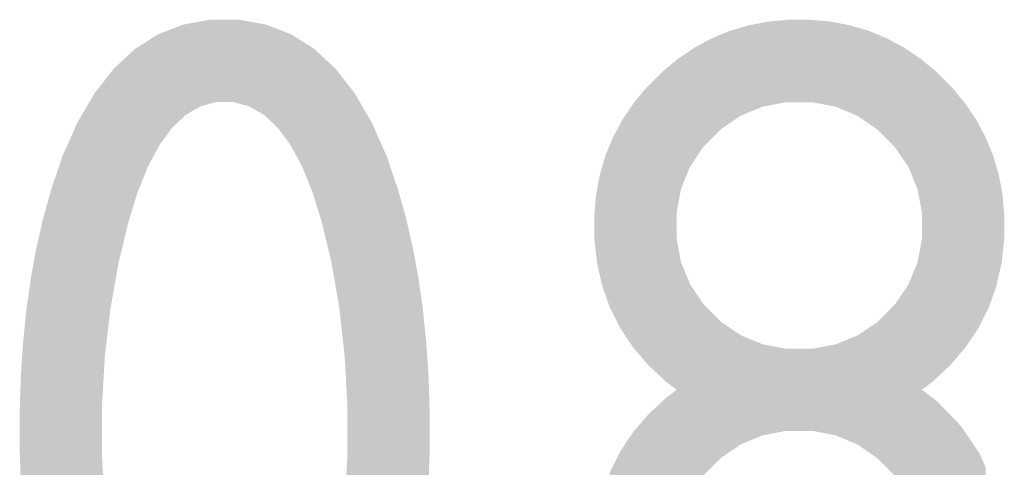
# Model space of a CAD drawing. Header units: millimetres. Extents: x 0 to 21000, y 0 to 14850.
# Tile 24 of 56: x 14325 to 14475, y 358 to 426. Entities that reach past the tile are written whole.
import ezdxf

# ---------------------------------------------------------------- set-up
doc = ezdxf.new("R2010")
doc.units = ezdxf.units.MM
doc.layers.add('Standard', color=7, linetype='Continuous', lineweight=25)

msp = doc.modelspace()

# ---------------------------------------------------------------- linework, layer by layer
at = {"layer": 'Standard', "color": 7, "linetype": 'Continuous', "lineweight": 25, "transparency": 33554687}
for points in [[(14353.76, 412.79), (14352.55, 425.38), (14353.76, 425.59)], [(14354.03, 412.87), (14353.76, 425.59), (14354.03, 425.64)], [(14353.76, 412.79), (14353.76, 425.59), (14354.03, 412.87)], [(14354.03, 412.87), (14354.03, 425.64), (14354.96, 413.12)], [(14354.96, 413.12), (14354.03, 425.64), (14354.96, 425.64)], [(14354.96, 413.12), (14354.96, 425.64), (14356.24, 413.12)], [(14356.24, 413.12), (14354.96, 425.64), (14356.24, 425.64)], [(14356.24, 413.12), (14356.24, 425.64), (14357.54, 413.12)], [(14357.54, 413.12), (14356.24, 425.64), (14357.54, 425.64)], [(14357.54, 413.12), (14357.54, 425.64), (14358.46, 412.87)], [(14358.46, 412.87), (14357.54, 425.64), (14358.46, 425.64)], [(14358.46, 412.87), (14358.46, 425.64), (14358.76, 412.79)], [(14358.76, 412.79), (14358.46, 425.64), (14358.76, 425.59)], [(14358.76, 412.79), (14358.76, 425.59), (14359.97, 412.47)], [(14359.97, 412.47), (14358.76, 425.59), (14359.97, 425.37)], [(14440.5, 412.88), (14439.91, 425.45), (14440.5, 425.5)], [(14441.72, 413.1), (14440.5, 425.5), (14441.72, 425.61)], [(14440.5, 412.88), (14440.5, 425.5), (14441.72, 413.1)], [(14442.06, 413.1), (14441.72, 425.61), (14442.06, 425.64)], [(14441.72, 413.1), (14441.72, 425.61), (14442.06, 413.1)], [(14442.06, 413.1), (14442.06, 425.64), (14443.68, 413.1)], [(14443.68, 413.1), (14442.06, 425.64), (14443.68, 425.64)], [(14443.68, 413.1), (14443.68, 425.64), (14445.29, 413.1)], [(14445.29, 413.1), (14443.68, 425.64), (14445.29, 425.64)], [(14445.29, 413.1), (14445.29, 425.64), (14445.61, 413.1)], [(14445.61, 413.1), (14445.29, 425.64), (14445.61, 425.61)], [(14445.61, 413.1), (14445.61, 425.61), (14446.85, 412.87)], [(14446.85, 412.87), (14445.61, 425.61), (14446.85, 425.5)], [(14446.85, 412.87), (14446.85, 425.5), (14447.4, 412.76)], [(14447.4, 412.76), (14446.85, 425.5), (14447.4, 425.45)], [(14348.01, 408.9), (14347.29, 423.88), (14348.01, 424.16)], [(14348.24, 409.22), (14348.01, 424.16), (14348.24, 424.25)], [(14348.01, 408.9), (14348.01, 424.16), (14348.24, 409.22)], [(14349.28, 410.19), (14348.24, 424.25), (14349.28, 424.65)], [(14348.24, 409.22), (14348.24, 424.25), (14349.28, 410.19)], [(14349.92, 410.79), (14349.28, 424.65), (14349.92, 424.9)], [(14349.28, 410.19), (14349.28, 424.65), (14349.92, 410.79)], [(14350.32, 411.17), (14349.92, 424.9), (14350.32, 424.97)], [(14349.92, 410.79), (14349.92, 424.9), (14350.32, 411.17)], [(14351.43, 411.82), (14350.32, 424.97), (14351.43, 425.18)], [(14350.32, 411.17), (14350.32, 424.97), (14351.43, 411.82)], [(14351.98, 412.13), (14351.43, 425.18), (14351.98, 425.27)], [(14351.43, 411.82), (14351.43, 425.18), (14351.98, 412.13)], [(14352.55, 412.47), (14351.98, 425.27), (14352.55, 425.38)], [(14351.98, 412.13), (14351.98, 425.27), (14352.55, 412.47)], [(14352.55, 412.47), (14352.55, 425.38), (14353.76, 412.79)], [(14359.97, 412.47), (14359.97, 425.37), (14360.51, 412.16)], [(14360.51, 412.16), (14359.97, 425.37), (14360.51, 425.27)], [(14360.51, 412.16), (14360.51, 425.27), (14361.09, 411.83)], [(14361.09, 411.83), (14360.51, 425.27), (14361.09, 425.16)], [(14361.09, 411.83), (14361.09, 425.16), (14362.22, 411.18)], [(14362.22, 411.18), (14361.09, 425.16), (14362.22, 424.96)], [(14362.22, 411.18), (14362.22, 424.96), (14362.57, 410.85)], [(14362.57, 410.85), (14362.22, 424.96), (14362.57, 424.9)], [(14362.57, 410.85), (14362.57, 424.9), (14363.27, 410.21)], [(14363.27, 410.21), (14362.57, 424.9), (14363.27, 424.62)], [(14363.27, 410.21), (14363.27, 424.62), (14364.31, 409.23)], [(14364.31, 409.23), (14363.27, 424.62), (14364.31, 424.21)], [(14364.31, 409.23), (14364.31, 424.21), (14364.48, 409.01)], [(14364.48, 409.01), (14364.31, 424.21), (14364.48, 424.15)], [(14364.48, 409.01), (14364.48, 424.15), (14365.27, 407.93)], [(14365.27, 407.93), (14364.48, 424.15), (14365.27, 423.84)], [(14433.29, 410.05), (14433.06, 423.93), (14433.29, 424)], [(14434.5, 410.87), (14433.29, 424), (14434.5, 424.36)], [(14433.29, 410.05), (14433.29, 424), (14434.5, 410.87)], [(14434.8, 411.07), (14434.5, 424.36), (14434.8, 424.45)], [(14434.5, 410.87), (14434.5, 424.36), (14434.8, 411.07)], [(14435.94, 411.54), (14434.8, 424.45), (14435.94, 424.78)], [(14434.8, 411.07), (14434.8, 424.45), (14435.94, 411.54)], [(14436.45, 411.75), (14435.94, 424.78), (14436.45, 424.88)], [(14435.94, 411.54), (14435.94, 424.78), (14436.45, 411.75)], [(14437.44, 412.15), (14436.45, 424.88), (14437.44, 425.07)], [(14436.45, 411.75), (14436.45, 424.88), (14437.44, 412.15)], [(14438.11, 412.43), (14437.44, 425.07), (14438.11, 425.2)], [(14437.44, 412.15), (14437.44, 425.07), (14438.11, 412.43)], [(14438.94, 412.58), (14438.11, 425.2), (14438.94, 425.36)], [(14438.11, 412.43), (14438.11, 425.2), (14438.94, 412.58)], [(14439.91, 412.77), (14438.94, 425.36), (14439.91, 425.45)], [(14438.94, 412.58), (14438.94, 425.36), (14439.91, 412.77)], [(14439.91, 412.77), (14439.91, 425.45), (14440.5, 412.88)], [(14447.4, 412.76), (14447.4, 425.45), (14448.41, 412.57)], [(14448.41, 412.57), (14447.4, 425.45), (14448.41, 425.36)], [(14448.41, 412.57), (14448.41, 425.36), (14449.19, 412.42)], [(14449.19, 412.42), (14448.41, 425.36), (14449.19, 425.21)], [(14449.19, 412.42), (14449.19, 425.21), (14449.91, 412.12)], [(14449.91, 412.12), (14449.19, 425.21), (14449.91, 425.07)], [(14449.91, 412.12), (14449.91, 425.07), (14450.84, 411.73)], [(14450.84, 411.73), (14449.91, 425.07), (14450.84, 424.89)], [(14450.84, 411.73), (14450.84, 424.89), (14451.41, 411.5)], [(14451.41, 411.5), (14450.84, 424.89), (14451.41, 424.78)], [(14451.41, 411.5), (14451.41, 424.78), (14452.49, 411.05)], [(14452.49, 411.05), (14451.41, 424.78), (14452.49, 424.46)], [(14452.49, 411.05), (14452.49, 424.46), (14452.85, 410.81)], [(14452.85, 410.81), (14452.49, 424.46), (14452.85, 424.36)], [(14452.85, 410.81), (14452.85, 424.36), (14454, 410.02)], [(14454, 410.02), (14452.85, 424.36), (14454, 424.02)], [(14454, 410.02), (14454, 424.02), (14454.29, 409.82)], [(14454.29, 409.82), (14454, 424.02), (14454.29, 423.93)], [(14345.46, 404.99), (14344.59, 422.46), (14345.46, 423.01)], [(14346.1, 406.19), (14345.46, 423.01), (14346.1, 423.41)], [(14345.46, 404.99), (14345.46, 423.01), (14346.1, 406.19)], [(14346.33, 406.61), (14346.1, 423.41), (14346.33, 423.5)], [(14346.1, 406.19), (14346.1, 423.41), (14346.33, 406.61)], [(14347.29, 407.91), (14346.33, 423.5), (14347.29, 423.88)], [(14346.33, 406.61), (14346.33, 423.5), (14347.29, 407.91)], [(14347.29, 407.91), (14347.29, 423.88), (14348.01, 408.9)], [(14365.27, 407.93), (14365.27, 423.84), (14366.23, 406.64)], [(14366.23, 406.64), (14365.27, 423.84), (14366.23, 423.46)], [(14366.23, 406.64), (14366.23, 423.46), (14366.39, 406.36)], [(14366.39, 406.36), (14366.23, 423.46), (14366.39, 423.4)], [(14366.39, 406.36), (14366.39, 423.4), (14367.11, 405.02)], [(14367.11, 405.02), (14366.39, 423.4), (14367.11, 422.95)], [(14367.11, 405.02), (14367.11, 422.95), (14367.99, 403.4)], [(14367.99, 403.4), (14367.11, 422.95), (14367.99, 422.39)], [(14430.31, 407.54), (14429.07, 422.12), (14430.31, 422.79)], [(14430.43, 407.67), (14430.31, 422.79), (14430.43, 422.84)], [(14430.31, 407.54), (14430.31, 422.79), (14430.43, 407.67)], [(14431.68, 408.92), (14430.43, 422.84), (14431.68, 423.36)], [(14430.43, 407.67), (14430.43, 422.84), (14431.68, 408.92)], [(14431.78, 409.02), (14431.68, 423.36), (14431.78, 423.4)], [(14431.68, 408.92), (14431.68, 423.36), (14431.78, 409.02)], [(14433.06, 409.89), (14431.78, 423.4), (14433.06, 423.93)], [(14431.78, 409.02), (14431.78, 423.4), (14433.06, 409.89)], [(14433.06, 409.89), (14433.06, 423.93), (14433.29, 410.05)], [(14454.29, 409.82), (14454.29, 423.93), (14455.51, 408.99)], [(14455.51, 408.99), (14454.29, 423.93), (14455.51, 423.42)], [(14455.51, 408.99), (14455.51, 423.42), (14455.67, 408.83)], [(14455.67, 408.83), (14455.51, 423.42), (14455.67, 423.36)], [(14455.67, 408.83), (14455.67, 423.36), (14456.88, 407.62)], [(14456.88, 407.62), (14455.67, 423.36), (14456.88, 422.86)], [(14456.88, 407.62), (14456.88, 422.86), (14457.05, 407.44)], [(14457.05, 407.44), (14456.88, 422.86), (14457.05, 422.79)], [(14457.05, 407.44), (14457.05, 422.79), (14458.24, 406.24)], [(14458.24, 406.24), (14457.05, 422.79), (14458.24, 422.14)], [(14342.58, 398.09), (14342.3, 420.92), (14342.58, 421.19)], [(14343.01, 399.45), (14342.58, 421.19), (14343.01, 421.46)], [(14342.58, 398.09), (14342.58, 421.19), (14343.01, 399.45)], [(14343.8, 401.41), (14343.01, 421.46), (14343.8, 421.96)], [(14343.01, 399.45), (14343.01, 421.46), (14343.8, 401.41)], [(14344.34, 402.75), (14343.8, 421.96), (14344.34, 422.3)], [(14343.8, 401.41), (14343.8, 421.96), (14344.34, 402.75)], [(14344.59, 403.36), (14344.34, 422.3), (14344.59, 422.46)], [(14344.34, 402.75), (14344.34, 422.3), (14344.59, 403.36)], [(14344.59, 403.36), (14344.59, 422.46), (14345.46, 404.99)], [(14367.99, 403.4), (14367.99, 422.39), (14368.15, 403.01)], [(14368.15, 403.01), (14367.99, 422.39), (14368.15, 422.29)], [(14368.15, 403.01), (14368.15, 422.29), (14368.78, 401.46)], [(14368.78, 401.46), (14368.15, 422.29), (14368.78, 421.89)], [(14368.78, 401.46), (14368.78, 421.89), (14369.57, 399.51)], [(14369.57, 399.51), (14368.78, 421.89), (14369.57, 421.38)], [(14369.57, 399.51), (14369.57, 421.38), (14369.91, 398.45)], [(14369.91, 398.45), (14369.57, 421.38), (14369.91, 421.17)], [(14369.91, 398.45), (14369.91, 421.17), (14370.28, 397.25)], [(14370.28, 397.25), (14369.91, 421.17), (14370.28, 420.82)], [(14427.66, 404.21), (14427.04, 420.94), (14427.66, 421.36)], [(14428.05, 404.79), (14427.66, 421.36), (14428.05, 421.57)], [(14427.66, 404.21), (14427.66, 421.36), (14428.05, 404.79)], [(14428.98, 406.17), (14428.05, 421.57), (14428.98, 422.07)], [(14428.05, 404.79), (14428.05, 421.57), (14428.98, 406.17)], [(14429.07, 406.3), (14428.98, 422.07), (14429.07, 422.12)], [(14428.98, 406.17), (14428.98, 422.07), (14429.07, 406.3)], [(14429.07, 406.3), (14429.07, 422.12), (14430.31, 407.54)], [(14458.24, 406.24), (14458.24, 422.14), (14458.37, 406.06)], [(14458.37, 406.06), (14458.24, 422.14), (14458.37, 422.07)], [(14458.37, 406.06), (14458.37, 422.07), (14459.27, 404.73)], [(14459.27, 404.73), (14458.37, 422.07), (14459.27, 421.58)], [(14459.27, 404.73), (14459.27, 421.58), (14459.69, 404.11)], [(14459.69, 404.11), (14459.27, 421.58), (14459.69, 421.36)], [(14459.69, 404.11), (14459.69, 421.36), (14460.3, 403.22)], [(14460.3, 403.22), (14459.69, 421.36), (14460.3, 420.95)], [(14340.97, 392.29), (14340.12, 418.91), (14340.97, 419.69)], [(14340.98, 392.35), (14340.97, 419.69), (14340.98, 419.7)], [(14340.97, 392.29), (14340.97, 419.69), (14340.98, 392.35)], [(14341.6, 394.9), (14340.98, 419.7), (14341.6, 420.27)], [(14340.98, 392.35), (14340.98, 419.7), (14341.6, 394.9)], [(14342.3, 397.18), (14341.6, 420.27), (14342.3, 420.92)], [(14341.6, 394.9), (14341.6, 420.27), (14342.3, 397.18)], [(14342.3, 397.18), (14342.3, 420.92), (14342.58, 398.09)], [(14370.28, 397.25), (14370.28, 420.82), (14370.99, 394.98)], [(14370.99, 394.98), (14370.28, 420.82), (14370.99, 420.16)], [(14370.99, 394.98), (14370.99, 420.16), (14371.51, 392.83)], [(14371.51, 392.83), (14370.99, 420.16), (14371.51, 419.68)], [(14371.51, 392.83), (14371.51, 419.68), (14371.62, 392.39)], [(14371.62, 392.39), (14371.51, 419.68), (14371.62, 419.58)], [(14371.62, 392.39), (14371.62, 419.58), (14372.44, 388.96)], [(14372.44, 388.96), (14371.62, 419.58), (14372.44, 418.81)], [(14425.01, 396.33), (14423.95, 418.65), (14425.01, 419.53)], [(14425.15, 397.07), (14425.01, 419.53), (14425.15, 419.65)], [(14425.01, 396.33), (14425.01, 419.53), (14425.15, 397.07)], [(14425.34, 398.14), (14425.15, 419.65), (14425.34, 419.78)], [(14425.15, 397.07), (14425.15, 419.65), (14425.34, 398.14)], [(14425.68, 399.95), (14425.34, 419.78), (14425.68, 420.01)], [(14425.34, 398.14), (14425.34, 419.78), (14425.68, 399.95)], [(14426.36, 401.62), (14425.68, 420.01), (14426.36, 420.47)], [(14425.68, 399.95), (14425.68, 420.01), (14426.36, 401.62)], [(14426.41, 401.73), (14426.36, 420.47), (14426.41, 420.5)], [(14426.36, 401.62), (14426.36, 420.47), (14426.41, 401.73)], [(14427.04, 403.28), (14426.41, 420.5), (14427.04, 420.94)], [(14426.41, 401.73), (14426.41, 420.5), (14427.04, 403.28)], [(14427.04, 403.28), (14427.04, 420.94), (14427.66, 404.21)], [(14460.3, 403.22), (14460.3, 420.95), (14460.95, 401.64)], [(14460.95, 401.64), (14460.3, 420.95), (14460.95, 420.5)], [(14460.95, 401.64), (14460.95, 420.5), (14460.98, 401.56)], [(14460.98, 401.56), (14460.95, 420.5), (14460.98, 420.48)], [(14460.98, 401.56), (14460.98, 420.48), (14461.66, 399.9)], [(14461.66, 399.9), (14460.98, 420.48), (14461.66, 420.02)], [(14461.66, 399.9), (14461.66, 420.02), (14462, 398.1)], [(14462, 398.1), (14461.66, 420.02), (14462, 419.79)], [(14462, 398.1), (14462, 419.79), (14462.2, 397.03)], [(14462.2, 397.03), (14462, 419.79), (14462.2, 419.65)], [(14462.2, 397.03), (14462.2, 419.65), (14462.34, 396.3)], [(14462.34, 396.3), (14462.2, 419.65), (14462.34, 419.53)], [(14462.34, 396.3), (14462.34, 419.53), (14463.4, 370.2)], [(14463.4, 370.2), (14462.34, 419.53), (14463.4, 418.65)], [(14339.37, 384.6), (14338.85, 417.54), (14339.37, 418.22)], [(14339.48, 385.22), (14339.37, 418.22), (14339.48, 418.32)], [(14339.37, 384.6), (14339.37, 418.22), (14339.48, 385.22)], [(14340.12, 388.8), (14339.48, 418.32), (14340.12, 418.91)], [(14339.48, 385.22), (14339.48, 418.32), (14340.12, 388.8)], [(14340.12, 388.8), (14340.12, 418.91), (14340.97, 392.29)], [(14372.44, 388.96), (14372.44, 418.81), (14373.06, 385.42)], [(14373.06, 385.42), (14372.44, 418.81), (14373.06, 418.24)], [(14373.06, 385.42), (14373.06, 418.24), (14373.12, 385.08)], [(14373.12, 385.08), (14373.06, 418.24), (14373.12, 418.19)], [(14373.12, 385.08), (14373.12, 418.19), (14373.68, 381.87)], [(14373.68, 381.87), (14373.12, 418.19), (14373.68, 417.47)], [(14423.44, 370.58), (14422.74, 417.65), (14423.44, 418.23)], [(14423.95, 370.2), (14423.44, 418.23), (14423.95, 418.65)], [(14423.44, 370.58), (14423.44, 418.23), (14423.95, 370.2)], [(14423.95, 370.2), (14423.95, 418.65), (14425.01, 369.39)], [(14425.01, 369.39), (14423.95, 418.65), (14425.01, 392.4)], [(14425.01, 392.4), (14423.95, 418.65), (14425.01, 396.33)], [(14463.4, 370.2), (14463.4, 418.65), (14463.91, 370.58)], [(14463.91, 370.58), (14463.4, 418.65), (14463.91, 418.23)], [(14463.91, 370.58), (14463.91, 418.23), (14464.61, 371.23)], [(14464.61, 371.23), (14463.91, 418.23), (14464.61, 417.65)], [(14338.42, 378), (14338, 416.46), (14338.42, 417)], [(14338.85, 381.65), (14338.42, 417), (14338.85, 417.54)], [(14338.42, 378), (14338.42, 417), (14338.85, 381.65)], [(14338.85, 381.65), (14338.85, 417.54), (14339.37, 384.6)], [(14373.68, 381.87), (14373.68, 417.47), (14374.09, 378.22)], [(14374.09, 378.22), (14373.68, 417.47), (14374.09, 416.94)], [(14374.09, 378.22), (14374.09, 416.94), (14374.5, 374.56)], [(14374.5, 374.56), (14374.09, 416.94), (14374.5, 416.41)], [(14421.61, 372.29), (14420.7, 415.6), (14421.61, 416.51)], [(14422.07, 371.85), (14421.61, 416.51), (14422.07, 416.98)], [(14421.61, 372.29), (14421.61, 416.51), (14422.07, 371.85)], [(14422.74, 371.23), (14422.07, 416.98), (14422.74, 417.65)], [(14422.07, 371.85), (14422.07, 416.98), (14422.74, 371.23)], [(14422.74, 371.23), (14422.74, 417.65), (14423.44, 370.58)], [(14464.61, 371.23), (14464.61, 417.65), (14465.28, 371.85)], [(14465.28, 371.85), (14464.61, 417.65), (14465.28, 416.98)], [(14465.28, 371.85), (14465.28, 416.98), (14465.74, 372.29)], [(14465.74, 372.29), (14465.28, 416.98), (14465.74, 416.51)], [(14465.74, 372.29), (14465.74, 416.51), (14466.65, 373.13)], [(14466.65, 373.13), (14465.74, 416.51), (14466.65, 415.6)], [(14337.58, 366.93), (14336.46, 414.5), (14337.58, 415.92)], [(14337.79, 370.65), (14337.58, 415.92), (14337.79, 416.19)], [(14337.58, 366.93), (14337.58, 415.92), (14337.79, 370.65)], [(14337.92, 372.91), (14337.79, 416.19), (14337.92, 416.35)], [(14337.79, 370.65), (14337.79, 416.19), (14337.92, 372.91)], [(14338, 374.36), (14337.92, 416.35), (14338, 416.46)], [(14337.92, 372.91), (14337.92, 416.35), (14338, 374.36)], [(14338, 374.36), (14338, 416.46), (14338.42, 378)], [(14374.5, 374.56), (14374.5, 416.41), (14374.57, 373.27)], [(14374.57, 373.27), (14374.5, 416.41), (14374.57, 416.32)], [(14374.57, 373.27), (14374.57, 416.32), (14374.71, 370.79)], [(14374.71, 370.79), (14374.57, 416.32), (14374.71, 416.15)], [(14374.71, 370.79), (14374.71, 416.15), (14374.91, 367.02)], [(14374.91, 367.02), (14374.71, 416.15), (14374.91, 415.88)], [(14374.91, 367.02), (14374.91, 415.88), (14376.03, 311.83)], [(14376.03, 311.83), (14374.91, 415.88), (14376.03, 414.46)], [(14420.47, 373.41), (14419.53, 414.24), (14420.47, 415.36)], [(14420.7, 373.13), (14420.47, 415.36), (14420.7, 415.6)], [(14420.47, 373.41), (14420.47, 415.36), (14420.7, 373.13)], [(14420.7, 373.13), (14420.7, 415.6), (14421.61, 372.29)], [(14466.65, 373.13), (14466.65, 415.6), (14466.89, 373.41)], [(14466.89, 373.41), (14466.65, 415.6), (14466.89, 415.36)], [(14466.89, 373.41), (14466.89, 415.36), (14467.82, 374.51)], [(14467.82, 374.51), (14466.89, 415.36), (14467.82, 414.24)], [(14336.46, 311.79), (14335.16, 412.27), (14336.46, 414.5)], [(14336.46, 311.79), (14336.46, 414.5), (14337.58, 310.36)], [(14337.58, 310.36), (14336.46, 414.5), (14337.58, 359.29)], [(14337.58, 359.29), (14336.46, 414.5), (14337.58, 366.93)], [(14376.03, 311.83), (14376.03, 414.46), (14377.33, 314.07)], [(14377.33, 314.07), (14376.03, 414.46), (14377.33, 412.22)], [(14419.46, 374.58), (14418.47, 412.96), (14419.46, 414.16)], [(14419.53, 374.51), (14419.46, 414.16), (14419.53, 414.24)], [(14419.46, 374.58), (14419.46, 414.16), (14419.53, 374.51)], [(14419.53, 374.51), (14419.53, 414.24), (14420.47, 373.41)], [(14467.82, 374.51), (14467.82, 414.24), (14467.88, 374.58)], [(14467.88, 374.58), (14467.82, 414.24), (14467.88, 414.16)], [(14467.88, 374.58), (14467.88, 414.16), (14468.88, 375.74)], [(14468.88, 375.74), (14467.88, 414.16), (14468.88, 412.96)], [(14335.16, 314.01), (14333.85, 410.05), (14335.16, 412.27)], [(14335.16, 314.01), (14335.16, 412.27), (14336.46, 311.79)], [(14377.33, 314.07), (14377.33, 412.22), (14378.64, 316.3)], [(14378.64, 316.3), (14377.33, 412.22), (14378.64, 409.98)], [(14418.36, 375.88), (14417.61, 411.7), (14418.36, 412.79)], [(14418.47, 375.75), (14418.36, 412.79), (14418.47, 412.96)], [(14418.36, 375.88), (14418.36, 412.79), (14418.47, 375.75)], [(14418.47, 375.75), (14418.47, 412.96), (14419.46, 374.58)], [(14468.88, 375.74), (14468.88, 412.96), (14469, 375.88)], [(14469, 375.88), (14468.88, 412.96), (14469, 412.78)], [(14469, 375.88), (14469, 412.78), (14469.74, 376.99)], [(14469.74, 376.99), (14469, 412.78), (14469.74, 411.7)], [(14417.37, 377.35), (14416.76, 410.44), (14417.37, 411.34)], [(14417.61, 376.99), (14417.37, 411.34), (14417.61, 411.7)], [(14417.37, 377.35), (14417.37, 411.34), (14417.61, 376.99)], [(14417.61, 376.99), (14417.61, 411.7), (14418.36, 375.88)], [(14469.74, 376.99), (14469.74, 411.7), (14469.98, 377.35)], [(14469.98, 377.35), (14469.74, 411.7), (14469.98, 411.34)], [(14469.98, 377.35), (14469.98, 411.34), (14470.59, 378.28)], [(14470.59, 378.28), (14469.98, 411.34), (14470.59, 410.44)], [(14333.85, 316.24), (14332.7, 407.44), (14333.85, 410.05)], [(14333.85, 316.24), (14333.85, 410.05), (14335.16, 314.01)], [(14378.64, 316.3), (14378.64, 409.98), (14379.79, 318.91)], [(14379.79, 318.91), (14378.64, 409.98), (14379.79, 407.37)], [(14416.05, 379.52), (14415.62, 408.31), (14416.05, 409.11)], [(14416.4, 378.82), (14416.05, 409.11), (14416.4, 409.76)], [(14416.05, 379.52), (14416.05, 409.11), (14416.4, 378.82)], [(14416.76, 378.27), (14416.4, 409.76), (14416.76, 410.44)], [(14416.4, 378.82), (14416.4, 409.76), (14416.76, 378.27)], [(14416.76, 378.27), (14416.76, 410.44), (14417.37, 377.35)], [(14470.59, 378.28), (14470.59, 410.44), (14470.95, 378.82)], [(14470.95, 378.82), (14470.59, 410.44), (14470.95, 409.77)], [(14470.95, 378.82), (14470.95, 409.77), (14471.3, 379.52)], [(14471.3, 379.52), (14470.95, 409.77), (14471.3, 409.11)], [(14471.3, 379.52), (14471.3, 409.11), (14471.73, 380.38)], [(14471.73, 380.38), (14471.3, 409.11), (14471.73, 408.31)], [(14415.34, 380.94), (14414.83, 406.58), (14415.34, 407.79)], [(14415.62, 380.38), (14415.34, 407.79), (14415.62, 408.31)], [(14415.34, 380.94), (14415.34, 407.79), (14415.62, 380.38)], [(14415.62, 380.38), (14415.62, 408.31), (14416.05, 379.52)], [(14471.73, 380.38), (14471.73, 408.31), (14472.02, 380.94)], [(14472.02, 380.94), (14471.73, 408.31), (14472.02, 407.79)], [(14472.02, 380.94), (14472.02, 407.79), (14472.52, 381.94)], [(14472.52, 381.94), (14472.02, 407.79), (14472.52, 406.56)], [(14332.7, 318.84), (14331.54, 404.85), (14332.7, 407.44)], [(14332.7, 318.84), (14332.7, 407.44), (14333.85, 316.24)], [(14379.79, 318.91), (14379.79, 407.37), (14380.95, 321.52)], [(14380.95, 321.52), (14379.79, 407.37), (14380.95, 404.76)], [(14414.76, 382.14), (14414.24, 405.15), (14414.76, 406.41)], [(14414.83, 381.94), (14414.76, 406.41), (14414.83, 406.58)], [(14414.76, 382.14), (14414.76, 406.41), (14414.83, 381.94)], [(14414.83, 381.94), (14414.83, 406.58), (14415.34, 380.94)], [(14472.52, 381.94), (14472.52, 406.56), (14472.59, 382.12)], [(14472.59, 382.12), (14472.52, 406.56), (14472.59, 406.41)], [(14472.59, 382.12), (14472.59, 406.41), (14473.11, 383.6)], [(14473.11, 383.6), (14472.59, 406.41), (14473.11, 405.14)], [(14331.54, 321.44), (14330.54, 401.87), (14331.54, 404.85)], [(14331.54, 321.44), (14331.54, 404.85), (14332.7, 318.84)], [(14380.95, 321.52), (14380.95, 404.76), (14381.95, 324.51)], [(14381.95, 324.51), (14380.95, 404.76), (14381.95, 401.78)], [(14414.19, 383.74), (14413.77, 403.58), (14414.19, 405.03)], [(14414.24, 383.6), (14414.19, 405.03), (14414.24, 405.15)], [(14414.19, 383.74), (14414.19, 405.03), (14414.24, 383.6)], [(14414.24, 383.6), (14414.24, 405.15), (14414.76, 382.14)], [(14473.11, 383.6), (14473.11, 405.14), (14473.16, 383.74)], [(14473.16, 383.74), (14473.11, 405.14), (14473.16, 405.03)], [(14473.16, 383.74), (14473.16, 405.03), (14473.59, 384.95)], [(14473.59, 384.95), (14473.16, 405.03), (14473.59, 403.58)], [(14413.66, 385.26), (14413.34, 402.14), (14413.66, 403.21)], [(14413.77, 384.95), (14413.66, 403.21), (14413.77, 403.58)], [(14413.66, 385.26), (14413.66, 403.21), (14413.77, 384.95)], [(14413.77, 384.95), (14413.77, 403.58), (14414.19, 383.74)], [(14473.59, 384.95), (14473.59, 403.58), (14473.69, 385.26)], [(14473.69, 385.26), (14473.59, 403.58), (14473.69, 403.22)], [(14473.69, 385.26), (14473.69, 403.22), (14474.01, 386.69)], [(14474.01, 386.69), (14473.69, 403.22), (14474.01, 402.14)], [(14330.54, 324.41), (14329.85, 399.84), (14330.54, 401.87)], [(14330.54, 324.41), (14330.54, 401.87), (14331.54, 321.44)], [(14381.95, 324.51), (14381.95, 401.78), (14382.64, 326.54)], [(14382.64, 326.54), (14381.95, 401.78), (14382.64, 399.74)], [(14413.27, 387.01), (14413.05, 400.64), (14413.27, 401.77)], [(14413.34, 386.69), (14413.27, 401.77), (14413.34, 402.14)], [(14413.27, 387.01), (14413.27, 401.77), (14413.34, 386.69)], [(14413.34, 386.69), (14413.34, 402.14), (14413.66, 385.26)], [(14474.01, 386.69), (14474.01, 402.14), (14474.08, 387.01)], [(14474.08, 387.01), (14474.01, 402.14), (14474.08, 401.77)], [(14474.08, 387.01), (14474.08, 401.77), (14474.3, 387.97)], [(14474.3, 387.97), (14474.08, 401.77), (14474.3, 400.64)], [(14413.05, 387.97), (14412.88, 399.7), (14413.05, 400.64)], [(14413.05, 387.97), (14413.05, 400.64), (14413.27, 387.01)], [(14474.3, 387.97), (14474.3, 400.64), (14474.48, 388.76)], [(14474.48, 388.76), (14474.3, 400.64), (14474.48, 399.7)], [(14329.85, 326.45), (14329.25, 397.71), (14329.85, 399.84)], [(14329.85, 326.45), (14329.85, 399.84), (14330.54, 324.41)], [(14382.64, 326.54), (14382.64, 399.74), (14383.24, 328.67)], [(14383.24, 328.67), (14382.64, 399.74), (14383.24, 397.61)], [(14412.77, 389.77), (14412.68, 398.17), (14412.77, 399.14)], [(14412.88, 388.76), (14412.77, 399.14), (14412.88, 399.7)], [(14412.77, 389.77), (14412.77, 399.14), (14412.88, 388.76)], [(14412.88, 388.76), (14412.88, 399.7), (14413.05, 387.97)], [(14474.48, 388.76), (14474.48, 399.7), (14474.58, 389.77)], [(14474.58, 389.77), (14474.48, 399.7), (14474.58, 399.14)], [(14474.58, 389.77), (14474.58, 399.14), (14474.67, 390.6)], [(14474.67, 390.6), (14474.58, 399.14), (14474.67, 398.15)], [(14329.25, 328.58), (14328.65, 395.57), (14329.25, 397.71)], [(14329.25, 328.58), (14329.25, 397.71), (14329.85, 326.45)], [(14383.24, 328.67), (14383.24, 397.61), (14383.84, 330.8)], [(14383.84, 330.8), (14383.24, 397.61), (14383.84, 395.48)], [(14412.63, 391.12), (14412.48, 396.02), (14412.63, 397.57)], [(14412.68, 390.6), (14412.63, 397.57), (14412.68, 398.17)], [(14412.63, 391.12), (14412.63, 397.57), (14412.68, 390.6)], [(14412.68, 390.6), (14412.68, 398.17), (14412.77, 389.77)], [(14474.67, 390.6), (14474.67, 398.15), (14474.72, 391.09)], [(14474.72, 391.09), (14474.67, 398.15), (14474.72, 397.57)], [(14474.72, 391.09), (14474.72, 397.57), (14474.87, 392.45)], [(14474.87, 392.45), (14474.72, 397.57), (14474.87, 396.02)], [(14328.65, 330.71), (14328.14, 393.34), (14328.65, 395.57)], [(14328.65, 330.71), (14328.65, 395.57), (14329.25, 328.58)], [(14412.48, 392.45), (14412.48, 396.02), (14412.63, 391.12)], [(14462.34, 392.4), (14462.34, 396.3), (14463.4, 370.2)], [(14383.84, 330.8), (14383.84, 395.48), (14384.35, 333.03)], [(14384.35, 333.03), (14383.84, 395.48), (14384.35, 393.26)], [(14328.14, 332.94), (14327.62, 391.12), (14328.14, 393.34)], [(14328.14, 332.94), (14328.14, 393.34), (14328.65, 330.71)], [(14384.35, 333.03), (14384.35, 393.26), (14384.87, 335.26)], [(14384.87, 335.26), (14384.35, 393.26), (14384.87, 391.03)], [(14327.62, 335.17), (14327.19, 388.79), (14327.62, 391.12)], [(14327.62, 335.17), (14327.62, 391.12), (14328.14, 332.94)], [(14384.87, 335.26), (14384.87, 391.03), (14385.3, 337.57)], [(14385.3, 337.57), (14384.87, 391.03), (14385.3, 388.71)], [(14425.01, 346.37), (14425.01, 392.4), (14425.34, 348.18)], [(14425.34, 348.18), (14425.01, 392.4), (14425.34, 390.59)], [(14462.34, 346.35), (14462.01, 390.59), (14462.34, 392.4)], [(14462.34, 369.39), (14462.34, 392.4), (14463.4, 370.2)], [(14425.34, 348.18), (14425.34, 390.59), (14425.68, 350)], [(14425.68, 350), (14425.34, 390.59), (14425.68, 388.77)], [(14462, 348.14), (14461.67, 388.77), (14462, 390.55)], [(14462.01, 348.11), (14462, 390.55), (14462.01, 390.59)], [(14462, 348.14), (14462, 390.55), (14462.01, 348.11)], [(14462.01, 348.11), (14462.01, 390.59), (14462.34, 346.35)], [(14327.19, 337.49), (14326.77, 386.47), (14327.19, 388.79)], [(14327.19, 337.49), (14327.19, 388.79), (14327.62, 335.17)], [(14385.3, 337.57), (14385.3, 388.71), (14385.72, 339.89)], [(14385.72, 339.89), (14385.3, 388.71), (14385.72, 386.39)], [(14425.68, 350), (14425.68, 388.77), (14426.36, 351.66)], [(14426.36, 351.66), (14425.68, 388.77), (14426.36, 387.11)], [(14461.66, 349.94), (14460.99, 387.11), (14461.66, 388.75)], [(14461.67, 349.89), (14461.66, 388.75), (14461.67, 388.77)], [(14461.66, 349.94), (14461.66, 388.75), (14461.67, 349.89)], [(14461.67, 349.89), (14461.67, 388.77), (14462, 348.14)], [(14426.36, 351.66), (14426.36, 387.11), (14427.04, 353.32)], [(14427.04, 353.32), (14426.36, 387.11), (14427.04, 385.45)], [(14460.98, 351.6), (14460.31, 385.45), (14460.98, 387.09)], [(14460.99, 351.58), (14460.98, 387.09), (14460.99, 387.11)], [(14460.98, 351.6), (14460.98, 387.09), (14460.99, 351.58)], [(14460.99, 351.58), (14460.99, 387.11), (14461.66, 349.94)], [(14326.77, 339.82), (14326.43, 384.05), (14326.77, 386.47)], [(14326.77, 339.82), (14326.77, 386.47), (14327.19, 337.49)], [(14385.72, 339.89), (14385.72, 386.39), (14386.07, 342.31)], [(14386.07, 342.31), (14385.72, 386.39), (14386.07, 383.98)], [(14427.04, 353.32), (14427.04, 385.45), (14428.05, 354.84)], [(14428.05, 354.84), (14427.04, 385.45), (14428.05, 383.94)], [(14460.3, 353.26), (14459.3, 383.94), (14460.3, 385.42)], [(14460.31, 353.22), (14460.3, 385.42), (14460.31, 385.45)], [(14460.3, 353.26), (14460.3, 385.42), (14460.31, 353.22)], [(14460.31, 353.22), (14460.31, 385.45), (14460.98, 351.6)], [(14326.43, 342.24), (14326.08, 381.63), (14326.43, 384.05)], [(14326.43, 342.24), (14326.43, 384.05), (14326.77, 339.82)], [(14386.07, 342.31), (14386.07, 383.98), (14386.41, 344.72)], [(14386.41, 344.72), (14386.07, 383.98), (14386.41, 381.56)], [(14428.05, 354.84), (14428.05, 383.94), (14429.07, 356.34)], [(14429.07, 356.34), (14428.05, 383.94), (14429.07, 382.42)], [(14459.27, 354.77), (14458.28, 382.42), (14459.27, 383.9)], [(14459.3, 354.73), (14459.27, 383.9), (14459.3, 383.94)], [(14459.27, 354.77), (14459.27, 383.9), (14459.3, 354.73)], [(14459.3, 354.73), (14459.3, 383.94), (14460.3, 353.26)], [(14429.07, 356.34), (14429.07, 382.42), (14430.43, 357.71)], [(14430.43, 357.71), (14429.07, 382.42), (14430.43, 381.06)], [(14458.24, 356.29), (14456.92, 381.06), (14458.24, 382.39)], [(14458.28, 356.24), (14458.24, 382.39), (14458.28, 382.42)], [(14458.24, 356.29), (14458.24, 382.39), (14458.28, 356.24)], [(14458.28, 356.24), (14458.28, 382.42), (14459.27, 354.77)], [(14326.08, 344.66), (14325.82, 379.11), (14326.08, 381.63)], [(14326.08, 344.66), (14326.08, 381.63), (14326.43, 342.24)], [(14386.41, 344.72), (14386.41, 381.56), (14386.66, 347.23)], [(14386.66, 347.23), (14386.41, 381.56), (14386.66, 379.05)], [(14430.43, 357.71), (14430.43, 381.06), (14431.78, 359.07)], [(14431.78, 359.07), (14430.43, 381.06), (14431.78, 379.7)], [(14456.88, 357.66), (14455.57, 379.7), (14456.88, 381.01)], [(14456.92, 357.61), (14456.88, 381.01), (14456.92, 381.06)], [(14456.88, 357.66), (14456.88, 381.01), (14456.92, 357.61)], [(14456.92, 357.61), (14456.92, 381.06), (14458.24, 356.29)], [(14325.82, 347.18), (14325.57, 376.59), (14325.82, 379.11)], [(14325.82, 347.18), (14325.82, 379.11), (14326.08, 344.66)], [(14386.66, 347.23), (14386.66, 379.05), (14386.92, 349.74)], [(14386.92, 349.74), (14386.66, 379.05), (14386.92, 376.54)], [(14431.78, 359.07), (14431.78, 379.7), (14433.29, 360.09)], [(14433.29, 360.09), (14431.78, 379.7), (14433.29, 378.68)], [(14455.51, 359.03), (14454.06, 378.68), (14455.51, 379.66)], [(14455.57, 358.97), (14455.51, 379.66), (14455.57, 379.7)], [(14455.51, 359.03), (14455.51, 379.66), (14455.57, 358.97)], [(14455.57, 358.97), (14455.57, 379.7), (14456.88, 357.66)], [(14433.29, 360.09), (14433.29, 378.68), (14434.8, 361.11)], [(14434.8, 361.11), (14433.29, 378.68), (14434.8, 377.66)], [(14434.8, 361.11), (14434.8, 377.66), (14436.45, 361.79)], [(14436.45, 361.79), (14434.8, 377.66), (14436.45, 376.98)], [(14452.49, 361.09), (14450.9, 376.98), (14452.49, 377.64)], [(14452.55, 361.05), (14452.49, 377.64), (14452.55, 377.66)], [(14452.49, 361.09), (14452.49, 377.64), (14452.55, 361.05)], [(14454, 360.06), (14452.55, 377.66), (14454, 378.64)], [(14452.55, 361.05), (14452.55, 377.66), (14454, 360.06)], [(14454.06, 360.02), (14454, 378.64), (14454.06, 378.68)], [(14454, 360.06), (14454, 378.64), (14454.06, 360.02)], [(14454.06, 360.02), (14454.06, 378.68), (14455.51, 359.03)], [(14325.57, 349.69), (14325.39, 373.98), (14325.57, 376.59)], [(14325.57, 349.69), (14325.57, 376.59), (14325.82, 347.18)], [(14386.92, 349.74), (14386.92, 376.54), (14387.1, 352.35)], [(14387.1, 352.35), (14386.92, 376.54), (14387.1, 373.93)], [(14436.45, 361.79), (14436.45, 376.98), (14438.11, 362.47)], [(14438.11, 362.47), (14436.45, 376.98), (14438.11, 376.3)], [(14438.11, 362.47), (14438.11, 376.3), (14439.91, 362.81)], [(14439.91, 362.81), (14438.11, 376.3), (14439.91, 375.96)], [(14449.19, 362.47), (14447.44, 375.96), (14449.19, 376.29)], [(14449.24, 362.45), (14449.19, 376.29), (14449.24, 376.3)], [(14449.19, 362.47), (14449.19, 376.29), (14449.24, 362.45)], [(14450.84, 361.78), (14449.24, 376.3), (14450.84, 376.95)], [(14449.24, 362.45), (14449.24, 376.3), (14450.84, 361.78)], [(14450.9, 361.75), (14450.84, 376.95), (14450.9, 376.98)], [(14450.84, 361.78), (14450.84, 376.95), (14450.9, 361.75)], [(14450.9, 361.75), (14450.9, 376.98), (14452.49, 361.09)], [(14439.91, 362.81), (14439.91, 375.96), (14441.72, 363.15)], [(14441.72, 363.15), (14439.91, 375.96), (14441.72, 375.62)], [(14441.72, 363.15), (14441.72, 375.62), (14443.68, 363.15)], [(14443.68, 363.15), (14441.72, 375.62), (14443.68, 375.62)], [(14443.68, 363.15), (14443.68, 375.62), (14445.61, 363.15)], [(14445.61, 363.15), (14443.68, 375.62), (14445.61, 375.62)], [(14445.61, 363.15), (14445.61, 375.62), (14445.63, 363.15)], [(14445.63, 363.15), (14445.61, 375.62), (14445.63, 375.62)], [(14447.4, 362.81), (14445.63, 375.62), (14447.4, 375.95)], [(14445.63, 363.15), (14445.63, 375.62), (14447.4, 362.81)], [(14447.44, 362.8), (14447.4, 375.95), (14447.44, 375.96)], [(14447.4, 362.81), (14447.4, 375.95), (14447.44, 362.8)], [(14447.44, 362.8), (14447.44, 375.96), (14449.19, 362.47)], [(14325.39, 352.3), (14325.23, 371.37), (14325.39, 373.98)], [(14325.39, 352.3), (14325.39, 373.98), (14325.57, 349.69)], [(14387.1, 352.35), (14387.1, 373.93), (14387.27, 354.95)], [(14387.27, 354.95), (14387.1, 373.93), (14387.27, 371.33)], [(14325.23, 354.92), (14325.14, 368.66), (14325.23, 371.37)], [(14325.23, 354.92), (14325.23, 371.37), (14325.39, 352.3)], [(14387.27, 354.95), (14387.27, 371.33), (14387.35, 357.65)], [(14387.35, 357.65), (14387.27, 371.33), (14387.35, 368.63)], [(14325.14, 357.63), (14325.05, 365.95), (14325.14, 368.66)], [(14325.14, 357.63), (14325.14, 368.66), (14325.23, 354.92)], [(14387.35, 357.65), (14387.35, 368.63), (14387.44, 360.35)], [(14387.44, 360.35), (14387.35, 368.63), (14387.44, 365.94)], [(14423.95, 307.64), (14423.44, 368.21), (14423.95, 368.59)], [(14425.01, 346.37), (14423.95, 368.59), (14425.01, 369.39)], [(14423.95, 307.64), (14423.95, 368.59), (14425.01, 306.75)], [(14425.01, 306.75), (14423.95, 368.59), (14425.01, 329.94)], [(14425.01, 329.94), (14423.95, 368.59), (14425.01, 346.37)], [(14462.34, 346.35), (14462.34, 369.39), (14463.4, 307.64)], [(14463.4, 307.64), (14462.34, 369.39), (14463.4, 368.59)], [(14463.4, 307.64), (14463.4, 368.59), (14464.59, 308.62)], [(14464.59, 308.62), (14463.4, 368.59), (14464.59, 367.69)], [(14422.74, 308.64), (14422.07, 366.93), (14422.74, 367.56)], [(14423.44, 308.06), (14422.74, 367.56), (14423.44, 368.21)], [(14422.74, 308.64), (14422.74, 367.56), (14423.44, 308.06)], [(14423.44, 308.06), (14423.44, 368.21), (14423.95, 307.64)], [(14464.59, 308.62), (14464.59, 367.69), (14464.61, 308.64)], [(14464.61, 308.64), (14464.59, 367.69), (14464.61, 367.67)], [(14464.61, 308.64), (14464.61, 367.67), (14465.74, 309.78)], [(14465.74, 309.78), (14464.61, 367.67), (14465.74, 366.5)], [(14325.05, 360.34), (14325.05, 365.95), (14325.14, 357.63)], [(14374.91, 359.29), (14374.91, 367.02), (14376.03, 311.83)], [(14420.7, 310.69), (14420.47, 365.38), (14420.7, 365.66)], [(14421.61, 309.78), (14420.7, 365.66), (14421.61, 366.5)], [(14420.7, 310.69), (14420.7, 365.66), (14421.61, 309.78)], [(14422.07, 309.31), (14421.61, 366.5), (14422.07, 366.93)], [(14421.61, 309.78), (14421.61, 366.5), (14422.07, 309.31)], [(14422.07, 309.31), (14422.07, 366.93), (14422.74, 308.64)], [(14465.74, 309.78), (14465.74, 366.5), (14466.43, 310.47)], [(14466.43, 310.47), (14465.74, 366.5), (14466.43, 365.79)], [(14466.43, 310.47), (14466.43, 365.79), (14466.89, 310.93)], [(14466.89, 310.93), (14466.43, 365.79), (14466.89, 365.31)], [(14419.46, 312.12), (14418.47, 363.04), (14419.46, 364.2)], [(14419.53, 312.05), (14419.46, 364.2), (14419.53, 364.28)], [(14419.46, 312.12), (14419.46, 364.2), (14419.53, 312.05)], [(14420.47, 310.93), (14419.53, 364.28), (14420.47, 365.38)], [(14419.53, 312.05), (14419.53, 364.28), (14420.47, 310.93)], [(14420.47, 310.93), (14420.47, 365.38), (14420.7, 310.69)], [(14466.89, 310.93), (14466.89, 365.31), (14467.88, 312.12)], [(14467.88, 312.12), (14466.89, 365.31), (14467.88, 364.28)], [(14467.88, 312.12), (14467.88, 364.28), (14468.26, 312.58)], [(14468.26, 312.58), (14467.88, 364.28), (14468.26, 363.89)], [(14418.36, 313.5), (14417.61, 361.8), (14418.36, 362.91)], [(14418.47, 313.33), (14418.36, 362.91), (14418.47, 363.04)], [(14418.36, 313.5), (14418.36, 362.91), (14418.47, 313.33)], [(14418.47, 313.33), (14418.47, 363.04), (14419.46, 312.12)], [(14468.26, 312.58), (14468.26, 363.89), (14468.88, 313.33)], [(14468.88, 313.33), (14468.26, 363.89), (14468.88, 362.98)], [(14468.88, 313.33), (14468.88, 362.98), (14469.68, 314.51)], [(14469.68, 314.51), (14468.88, 362.98), (14469.68, 361.8)], [(14417.37, 314.94), (14416.76, 360.52), (14417.37, 361.44)], [(14417.61, 314.59), (14417.37, 361.44), (14417.61, 361.8)], [(14417.37, 314.94), (14417.37, 361.44), (14417.61, 314.59)], [(14417.61, 314.59), (14417.61, 361.8), (14418.36, 313.5)], [(14469.68, 314.51), (14469.68, 361.8), (14469.74, 314.59)], [(14469.74, 314.59), (14469.68, 361.8), (14469.74, 361.72)], [(14469.74, 314.59), (14469.74, 361.72), (14470.59, 315.85)], [(14470.59, 315.85), (14469.74, 361.72), (14470.59, 360.45)], [(14416.4, 316.52), (14416.05, 359.27), (14416.4, 359.97)], [(14416.76, 315.85), (14416.4, 359.97), (14416.76, 360.52)], [(14416.4, 316.52), (14416.4, 359.97), (14416.76, 315.85)], [(14416.76, 315.85), (14416.76, 360.52), (14417.37, 314.94)], [(14470.59, 315.85), (14470.59, 360.45), (14471.1, 316.8)], [(14471.1, 316.8), (14470.59, 360.45), (14471.1, 359.7)], [(14471.1, 316.8), (14471.1, 359.7), (14471.3, 317.17)], [(14471.3, 317.17), (14471.1, 359.7), (14471.3, 359.24)], [(14337.58, 310.36), (14337.58, 359.29), (14337.78, 310.1)], [(14337.78, 310.1), (14337.58, 359.29), (14337.78, 355.53)], [(14374.91, 310.4), (14374.71, 355.53), (14374.91, 359.29)], [(14374.91, 310.4), (14374.91, 359.29), (14376.03, 311.83)], [(14415.62, 317.97), (14415.34, 357.84), (14415.62, 358.41)], [(14416.05, 317.17), (14415.62, 358.41), (14416.05, 359.27)], [(14415.62, 317.97), (14415.62, 358.41), (14416.05, 317.17)], [(14416.05, 317.17), (14416.05, 359.27), (14416.4, 316.52)], [(14471.3, 317.17), (14471.3, 359.24), (14472.02, 318.5)], [(14472.02, 318.5), (14471.3, 359.24), (14472.02, 357.61)], [(14415.34, 318.5), (14414.83, 356.84), (14415.34, 357.84)], [(14415.34, 318.5), (14415.34, 357.84), (14415.62, 317.97)]]:
    msp.add_solid(points, dxfattribs=at)

doc.saveas('drawing.dxf')
